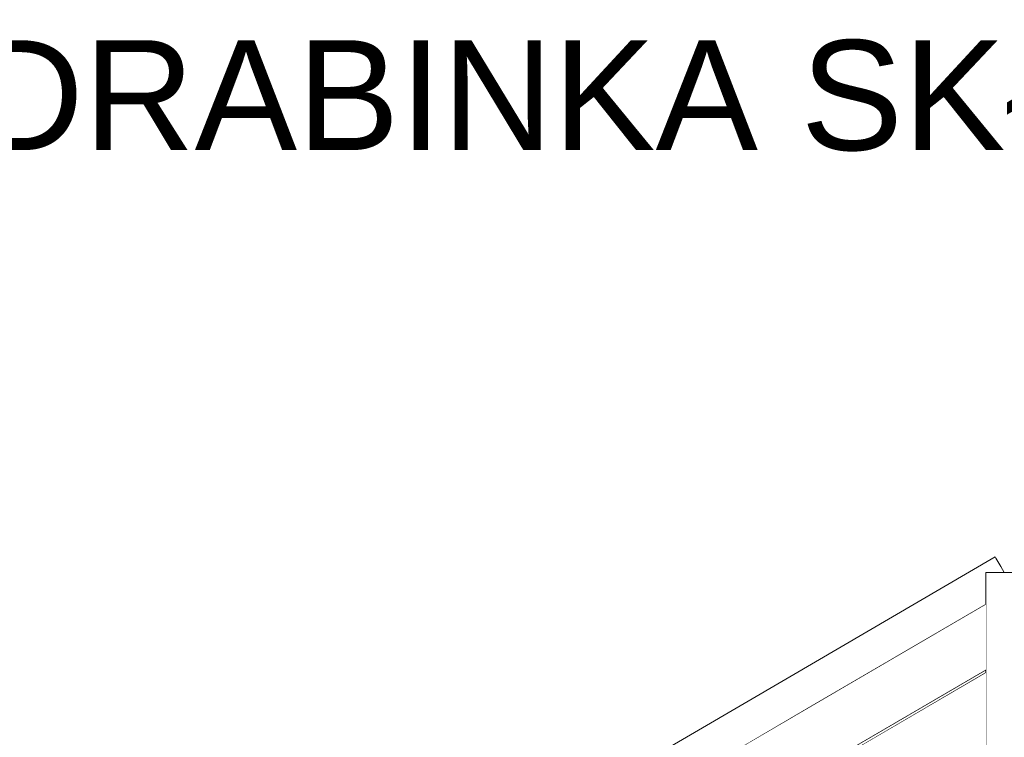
# Model space of a CAD drawing. Header units: millimetres. Extents: x -126680 to -83680, y 18016 to 39016.
# Tile 113 of 121: x -108812 to -107469, y 33587 to 34567. Entities that reach past the tile are written whole.
import ezdxf

# ---------------------------------------------------------------- set-up
doc = ezdxf.new("R2010")
doc.units = ezdxf.units.MM
doc.header["$MEASUREMENT"] = 0
doc.linetypes.add('Wipeout_Contour', pattern=[1000, 0, -1000])
doc.layers.add('Nowe_Konstrukcja - Schody', color=7, linetype='Continuous')
doc.layers.add('Nowe_Konstrukcja - Ściany zew', color=7, linetype='Continuous')
doc.layers.add('Nowe_Konstrukcja - Schody_Nr_pióra__101', color=250, linetype='Continuous', lineweight=13, true_color=0x333333)
doc.layers.add('Nowe_Opisy - Etykiety_Nr_pióra__81', color=7, linetype='Continuous', lineweight=13, true_color=0x6a6a6a)
doc.styles.add('STYL_AUTOMATYCZNY_1', font='arial.ttf')
doc.dimstyles.new('STYL_AUTOMATYCZNY__4', dxfattribs={"dimtxt": 0.18, "dimasz": 182.4, "dimexe": 0.18, "dimexo": 0.0625, "dimgap": 0, "dimtad": 0, "dimtih": 1, "dimtoh": 1, "dimdec": 4, "dimzin": 0, "dimdsep": 46, "dimcen": 0.09, "dimadec": 0, "dimazin": 0, "dimtfac": 1, "dimtdec": 4, "dimtmove": 0, "dimatfit": 3, "dimldrblk": 'ARROWHEAD_5', "dimfxl": 0, "dimtolj": 1, "dimtzin": 0, "dimarcsym": 0})

# ---------------------------------------------------------------- blocks, each defined once
blk = doc.blocks.new('ARROWHEAD_5')
at = {"linetype": 'Continuous', "lineweight": 0}
blk.add_hatch(color=0, dxfattribs=at).paths.add_polyline_path([(-1, 0.2679), (0, 0), (-1, -0.2679)])
at = {"color": 0, "linetype": 'Continuous', "lineweight": 0}
blk.add_line((0, 0), (-1, 0), dxfattribs=at)

msp = doc.modelspace()

# ---------------------------------------------------------------- texts
at = {"layer": 'Nowe_Opisy - Etykiety_Nr_pióra__81', "color": 251, "linetype": 'Continuous', "lineweight": 13, "true_color": 0x6a6a6a, "insert": (-107752.6, 34386.9), "char_height": 150, "attachment_point": 8, "style": 'STYL_AUTOMATYCZNY_1'}
msp.add_mtext('\\A1;{\\pqc;\\fArial|b0|i0|c238|p0;\\W1.000000;DRABINKA SKŁADANA }', dxfattribs=at)

# ---------------------------------------------------------------- leaders
at = {"layer": 'Nowe_Opisy - Etykiety_Nr_pióra__81', "color": 251, "linetype": 'Continuous', "lineweight": 13, "true_color": 0x6a6a6a, "annotation_type": 0, "has_hookline": 1, "hookline_direction": 1, "text_width": 2229.8}
msp.add_leader([(-106188.5, 34197.4), (-106398.1, 34386.9), (-106390.4, 34337.2), (-106572.8, 34337.2)], dimstyle='STYL_AUTOMATYCZNY__4', dxfattribs=at)

# ---------------------------------------------------------------- wipeouts: each hides what was drawn before it
at = {"color": 254, "linetype": 'Wipeout_Contour', "lineweight": 0, "ltscale": 452020.887769}
msp.add_wipeout([(-108040.6, 33505), (-108037.9, 33500.3), (-107757.9, 33663.9), (-107760.6, 33668.6)], dxfattribs=at).dxf.layer = 'Nowe_Konstrukcja - Schody'

# ---------------------------------------------------------------- next in the draw order: wipeouts: each hides what was drawn before it
at = {"color": 254, "linetype": 'Wipeout_Contour', "lineweight": 0, "ltscale": 452000.908367}
msp.add_wipeout([(-108037.9, 33500.3), (-108033.8, 33493.3), (-107753.8, 33656.9), (-107757.9, 33663.9)], dxfattribs=at).dxf.layer = 'Nowe_Konstrukcja - Schody'

# ---------------------------------------------------------------- next in the draw order: wipeouts: each hides what was drawn before it
at = {"color": 254, "linetype": 'Wipeout_Contour', "lineweight": 0, "ltscale": 451974.80507}
msp.add_wipeout([(-108033.8, 33493.3), (-108029, 33485), (-107749, 33648.6), (-107753.8, 33656.9)], dxfattribs=at).dxf.layer = 'Nowe_Konstrukcja - Schody'

# ---------------------------------------------------------------- next in the draw order: wipeouts: each hides what was drawn before it
at = {"color": 254, "linetype": 'Wipeout_Contour', "lineweight": 0, "ltscale": 451946.552416}
msp.add_wipeout([(-108029, 33485), (-108024.2, 33476.7), (-107744.2, 33640.4), (-107749, 33648.6)], dxfattribs=at).dxf.layer = 'Nowe_Konstrukcja - Schody'

# ---------------------------------------------------------------- next in the draw order: wipeouts: each hides what was drawn before it
at = {"color": 254, "linetype": 'Wipeout_Contour', "lineweight": 0, "ltscale": 451920.451615}
msp.add_wipeout([(-108024.2, 33476.7), (-108020.1, 33469.7), (-107740.1, 33633.4), (-107744.2, 33640.4)], dxfattribs=at).dxf.layer = 'Nowe_Konstrukcja - Schody'

# ---------------------------------------------------------------- next in the draw order: wipeouts: each hides what was drawn before it
at = {"color": 254, "linetype": 'Wipeout_Contour', "lineweight": 0, "ltscale": 451900.475731}
msp.add_wipeout([(-108020.1, 33469.7), (-108017.3, 33465.1), (-107737.3, 33628.7), (-107740.1, 33633.4)], dxfattribs=at).dxf.layer = 'Nowe_Konstrukcja - Schody'

# ---------------------------------------------------------------- next in the draw order: wipeouts: each hides what was drawn before it
at = {"color": 254, "linetype": 'Wipeout_Contour', "lineweight": 0, "ltscale": 451889.66514}
msp.add_wipeout([(-107737.3, 33628.7), (-108017.3, 33465.1), (-108016.4, 33463.4), (-107736.4, 33627.1)], dxfattribs=at).dxf.layer = 'Nowe_Konstrukcja - Schody'

# ---------------------------------------------------------------- next in the draw order: wipeouts: each hides what was drawn before it
at = {"color": 254, "linetype": 'Wipeout_Contour', "lineweight": 0, "ltscale": 452031.700824}
msp.add_wipeout([(-107761.6, 33670.2), (-108041.6, 33506.6), (-108040.6, 33505), (-107760.6, 33668.6)], dxfattribs=at).dxf.layer = 'Nowe_Konstrukcja - Schody'

# ---------------------------------------------------------------- next in the draw order: wipeouts: each hides what was drawn before it
at = {"color": 254, "linetype": 'Wipeout_Contour', "lineweight": 0, "ltscale": 451147.037742}
msp.add_wipeout([(-107760.6, 33668.6), (-107757.9, 33663.9), (-107477.9, 33827.5), (-107480.6, 33832.2)], dxfattribs=at).dxf.layer = 'Nowe_Konstrukcja - Schody'

# ---------------------------------------------------------------- next in the draw order: wipeouts: each hides what was drawn before it
at = {"color": 254, "linetype": 'Wipeout_Contour', "lineweight": 0, "ltscale": 789181.032402}
msp.add_wipeout([(-107477.9, 33827.5), (-107757.9, 33663.9), (-107753.8, 33656.9), (-107494, 33808.8), (-107494, 33812.3), (-107487.9, 33812.3), (-107473.8, 33820.5)], dxfattribs=at).dxf.layer = 'Nowe_Konstrukcja - Schody'

# ---------------------------------------------------------------- next in the draw order: wipeouts: each hides what was drawn before it
at = {"color": 254, "linetype": 'Wipeout_Contour', "lineweight": 0, "ltscale": 338012.932644}
msp.add_wipeout([(-107473.8, 33820.5), (-107487.9, 33812.3), (-107469, 33812.3)], dxfattribs=at).dxf.layer = 'Nowe_Konstrukcja - Schody'

# ---------------------------------------------------------------- next in the draw order: wipeouts: each hides what was drawn before it
at = {"color": 254, "linetype": 'Wipeout_Contour', "lineweight": 0, "ltscale": 451136.047957}
msp.add_wipeout([(-107494, 33808.8), (-107753.8, 33656.9), (-107749, 33648.6), (-107494, 33797.7)], dxfattribs=at).dxf.layer = 'Nowe_Konstrukcja - Schody'

# ---------------------------------------------------------------- next in the draw order: wipeouts: each hides what was drawn before it
at = {"color": 254, "linetype": 'Wipeout_Contour', "lineweight": 0, "ltscale": 451115.260925}
msp.add_wipeout([(-107749, 33648.6), (-107744.2, 33640.4), (-107494, 33786.6), (-107494, 33797.7)], dxfattribs=at).dxf.layer = 'Nowe_Konstrukcja - Schody'

# ---------------------------------------------------------------- next in the draw order: wipeouts: each hides what was drawn before it
at = {"color": 254, "linetype": 'Wipeout_Contour', "lineweight": 0, "ltscale": 451096.056525}
msp.add_wipeout([(-107744.2, 33640.4), (-107740.1, 33633.4), (-107494, 33777.2), (-107494, 33786.6)], dxfattribs=at).dxf.layer = 'Nowe_Konstrukcja - Schody'

# ---------------------------------------------------------------- next in the draw order: wipeouts: each hides what was drawn before it
at = {"color": 254, "linetype": 'Wipeout_Contour', "lineweight": 0, "ltscale": 451081.357406}
msp.add_wipeout([(-107740.1, 33633.4), (-107737.3, 33628.7), (-107494, 33770.9), (-107494, 33777.2)], dxfattribs=at).dxf.layer = 'Nowe_Konstrukcja - Schody'

# ---------------------------------------------------------------- next in the draw order: wipeouts: each hides what was drawn before it
at = {"color": 254, "linetype": 'Wipeout_Contour', "lineweight": 0, "ltscale": 451073.399972}
msp.add_wipeout([(-107494, 33770.9), (-107737.3, 33628.7), (-107736.4, 33627.1), (-107494, 33768.7)], dxfattribs=at).dxf.layer = 'Nowe_Konstrukcja - Schody'

# ---------------------------------------------------------------- next in the draw order: wipeouts: each hides what was drawn before it
at = {"color": 254, "linetype": 'Wipeout_Contour', "lineweight": 0, "ltscale": 451157.871732}
msp.add_wipeout([(-107481.6, 33833.9), (-107761.6, 33670.2), (-107760.6, 33668.6), (-107480.6, 33832.2)], dxfattribs=at).dxf.layer = 'Nowe_Konstrukcja - Schody'

# ---------------------------------------------------------------- next in the draw order: linework, layer by layer
at = {"layer": 'Nowe_Konstrukcja - Schody_Nr_pióra__101', "color": 250, "linetype": 'Continuous', "lineweight": 13, "true_color": 0x333333}
for p, q in [((-107481.6, 33833.9), (-107480.6, 33832.2)), ((-107480.6, 33832.2), (-107477.9, 33827.5)), ((-107477.9, 33827.5), (-107473.8, 33820.5)), ((-108041.6, 33506.6), (-107761.6, 33670.2))]:
    msp.add_line(p, q, dxfattribs=at)

# ---------------------------------------------------------------- next in the draw order: wipeouts: each hides what was drawn before it
at = {"color": 254, "linetype": 'Wipeout_Contour', "lineweight": 0, "ltscale": 450116.581999}
msp.add_wipeout([(-107494, 32912.3), (-107444, 32912.3), (-107444, 33812.3), (-107494, 33812.3)], dxfattribs=at).dxf.layer = 'Nowe_Konstrukcja - Schody'

# ---------------------------------------------------------------- next in the draw order: linework, layer by layer
at = {"layer": 'Nowe_Konstrukcja - Schody_Nr_pióra__101', "color": 250, "linetype": 'Continuous', "lineweight": 13, "true_color": 0x333333}
for p, q in [((-107494, 33812.3), (-107444, 33812.3)), ((-107473.8, 33820.5), (-107469, 33812.3))]:
    msp.add_line(p, q, dxfattribs=at)

# ---------------------------------------------------------------- next in the draw order: wipeouts: each hides what was drawn before it
at = {"color": 254, "linetype": 'Wipeout_Contour', "lineweight": 0, "ltscale": 450983.88258}
msp.add_wipeout([(-107749.7, 33529.9), (-107749, 33528.6), (-107494, 33677.7), (-107494, 33679.3)], dxfattribs=at).dxf.layer = 'Nowe_Konstrukcja - Schody'

# ---------------------------------------------------------------- next in the draw order: wipeouts: each hides what was drawn before it
at = {"color": 254, "linetype": 'Wipeout_Contour', "lineweight": 0, "ltscale": 450980.814893}
msp.add_wipeout([(-107749, 33528.6), (-107748.3, 33527.4), (-107494, 33676), (-107494, 33677.7)], dxfattribs=at).dxf.layer = 'Nowe_Konstrukcja - Schody'

# ---------------------------------------------------------------- next in the draw order: wipeouts: each hides what was drawn before it
at = {"color": 254, "linetype": 'Wipeout_Contour', "lineweight": 0, "ltscale": 450978.64465}
msp.add_wipeout([(-107748.3, 33527.4), (-107748, 33526.9), (-107494, 33675.4), (-107494, 33676)], dxfattribs=at).dxf.layer = 'Nowe_Konstrukcja - Schody'

# ---------------------------------------------------------------- next in the draw order: wipeouts: each hides what was drawn before it
at = {"color": 254, "linetype": 'Wipeout_Contour', "lineweight": 0, "ltscale": 450986.050679}
msp.add_wipeout([(-107750, 33530.4), (-107749.7, 33529.9), (-107494, 33679.3), (-107494, 33680)], dxfattribs=at).dxf.layer = 'Nowe_Konstrukcja - Schody'

# ---------------------------------------------------------------- next in the draw order: linework, layer by layer
at = {"layer": 'Nowe_Konstrukcja - Schody_Nr_pióra__101', "color": 250, "linetype": 'Continuous', "lineweight": 13, "true_color": 0x333333}
for p, q in [((-107761.6, 33670.2), (-107481.6, 33833.9)), ((-107494, 32912.3), (-107494, 33812.3)), ((-107736.4, 33627.1), (-107494, 33768.7)), ((-107750, 33530.4), (-107494, 33680)), ((-107748, 33526.9), (-107494, 33675.4)), ((-108016.4, 33463.4), (-107736.4, 33627.1))]:
    msp.add_line(p, q, dxfattribs=at)

# ---------------------------------------------------------------- next in the draw order: wipeouts: each hides what was drawn before it
at = {"color": 254, "linetype": 'Wipeout_Contour', "lineweight": 0, "ltscale": 790838.51423}
msp.add_wipeout([(-108394, 33242.7), (-108394, 33154), (-107750, 33530.4), (-107494, 33680), (-107494, 33768.7), (-107736.4, 33627.1), (-108016.4, 33463.4)], dxfattribs=at).dxf.layer = 'Nowe_Konstrukcja - Ściany zew'

# ---------------------------------------------------------------- next in the draw order: wipeouts: each hides what was drawn before it
at = {"color": 254, "linetype": 'Wipeout_Contour', "lineweight": 0, "ltscale": 677832.253643}
msp.add_wipeout([(-108394, 33149.4), (-108394, 33040.7), (-107494, 33566.7), (-107494, 33675.4), (-107748, 33526.9), (-108028, 33363.3)], dxfattribs=at).dxf.layer = 'Nowe_Konstrukcja - Ściany zew'

doc.saveas('drawing.dxf')
